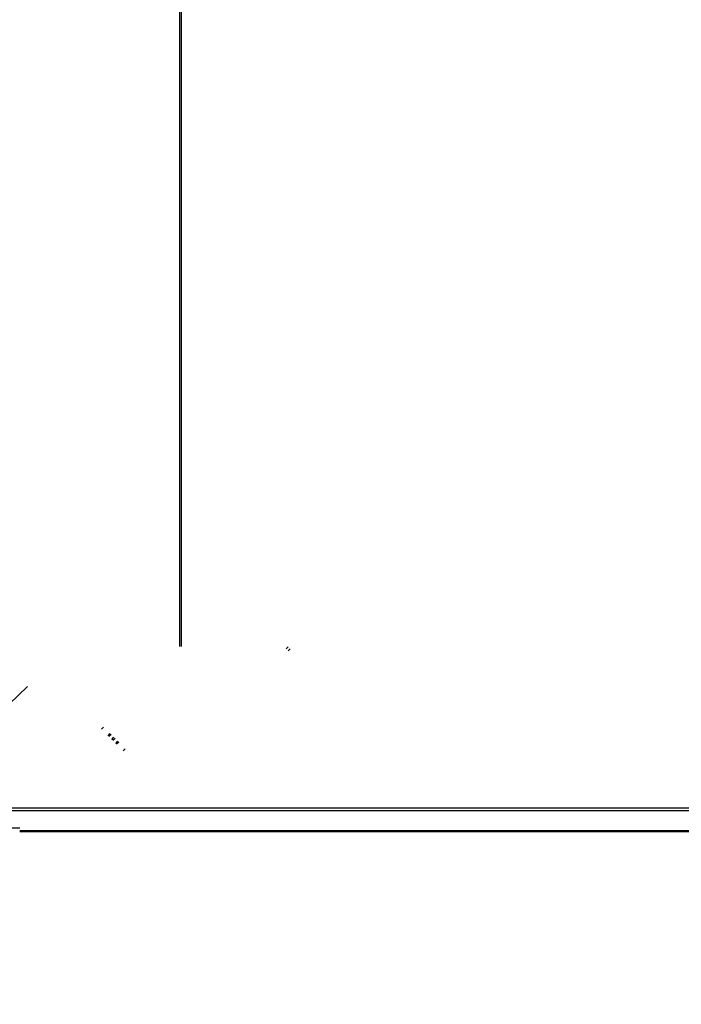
# Model space of a CAD drawing. Header units: millimetres. Extents: x -1690 to 192, y -898 to 54.
# Tile 72 of 256: x -1526 to -1220, y -887 to -432. Entities that reach past the tile are written whole.
import ezdxf

# ---------------------------------------------------------------- set-up
doc = ezdxf.new("R2010")
doc.units = ezdxf.units.MM
doc.header["$MEASUREMENT"] = 0
doc.layers.add('OVIDIO 186x93x72h', color=7, linetype='Continuous')

msp = doc.modelspace()

# ---------------------------------------------------------------- linework, layer by layer
at = {"layer": 'OVIDIO 186x93x72h'}
for points in [[(-1451.62, -721.5), (-1451.62, -388.07)], [(-1450.89, -721.5), (-1450.89, -388.07)], [(-1401.43, -721.65), (-1402.34, -722.56)], [(-1401.51, -723.39), (-1400.6, -722.48)], [(-1486.85, -758.73), (-1487.81, -759.69)], [(-1484.81, -762.7), (-1483.85, -761.74)], [(-1483.41, -762.11), (-1484.37, -763.07)], [(-1483.03, -764.41), (-1482.07, -763.45)], [(-1481.55, -763.97), (-1482.52, -764.93)], [(-1481.17, -766.27), (-1480.21, -765.31)], [(-1479.86, -765.72), (-1480.83, -766.68)], [(-1477.82, -769.69), (-1476.86, -768.73)], [(-1588.01, -795.99), (-749.11, -795.99)], [(-1588.01, -797.33), (-749.11, -797.33)], [(-1588.94, -805.3), (-1525.69, -805.3)], [(-749.11, -806.68), (-1525.69, -806.68)], [(-749.11, -807.16), (-1525.69, -807.16)]]:
    msp.add_lwpolyline(points, dxfattribs=at)
at = {"layer": 'OVIDIO 186x93x72h', "extrusion": (1, 0, 0)}
for points in [[(-711.52, 667.36), (-711.52, 665.96)], [(-714.03, 665.96), (-714.03, 667.36)], [(-805.97, 679.61), (-804.63, 678.94)], [(-804.63, 678.94), (-805.53, 677.15)], [(-805.53, 677.15), (-804.63, 678.94)], [(-804.63, 678.94), (-805.97, 679.61)], [(-805.08, 678.04), (-806.42, 678.72)], [(-805.3, 679.27), (-806.2, 677.49)], [(-806.87, 677.82), (-805.53, 677.15)], [(-805.53, 677.15), (-805.55, 677.11), (-805.57, 677.07), (-805.59, 677.03), (-805.61, 676.99), (-805.64, 676.95), (-805.66, 676.92), (-805.69, 676.88), (-805.72, 676.84), (-805.75, 676.8), (-805.78, 676.76), (-805.81, 676.73), (-805.84, 676.69), (-805.88, 676.66), (-805.91, 676.62), (-805.94, 676.59), (-805.98, 676.55), (-806.02, 676.52), (-806.06, 676.49), (-806.1, 676.46), (-806.14, 676.43), (-806.18, 676.4), (-806.22, 676.37), (-806.26, 676.34), (-806.31, 676.32), (-806.35, 676.29), (-806.4, 676.27), (-806.44, 676.24), (-806.49, 676.22), (-806.54, 676.2), (-806.59, 676.18), (-806.63, 676.16), (-806.68, 676.15), (-806.73, 676.13), (-806.78, 676.12), (-806.83, 676.1), (-806.88, 676.09), (-806.93, 676.08), (-806.98, 676.07), (-807.03, 676.06), (-807.09, 676.06), (-807.14, 676.05), (-807.19, 676.05), (-807.24, 676.05), (-807.29, 676.04), (-807.34, 676.04), (-807.39, 676.05), (-807.44, 676.05), (-807.49, 676.05), (-807.54, 676.06), (-807.59, 676.06), (-807.64, 676.07), (-807.68, 676.08), (-807.73, 676.09), (-807.78, 676.1), (-807.82, 676.11), (-807.87, 676.12), (-807.91, 676.14), (-807.96, 676.15), (-808, 676.17), (-808.05, 676.18), (-808.09, 676.2), (-808.13, 676.22), (-808.17, 676.24), (-808.21, 676.26)], [(-805.53, 677.15), (-806.87, 677.82)], [(-808.21, 676.26), (-808.17, 676.24), (-808.13, 676.22), (-808.09, 676.2), (-808.05, 676.18), (-808, 676.17), (-807.96, 676.15), (-807.91, 676.14), (-807.87, 676.12), (-807.82, 676.11), (-807.78, 676.1), (-807.73, 676.09), (-807.68, 676.08), (-807.64, 676.07), (-807.59, 676.06), (-807.54, 676.06), (-807.49, 676.05), (-807.44, 676.05), (-807.39, 676.05), (-807.34, 676.04), (-807.29, 676.04), (-807.24, 676.05), (-807.19, 676.05), (-807.14, 676.05), (-807.09, 676.06), (-807.03, 676.06), (-806.98, 676.07), (-806.93, 676.08), (-806.88, 676.09), (-806.83, 676.1), (-806.78, 676.12), (-806.73, 676.13), (-806.68, 676.15), (-806.63, 676.16), (-806.59, 676.18), (-806.54, 676.2), (-806.49, 676.22), (-806.44, 676.24), (-806.4, 676.27), (-806.35, 676.29), (-806.31, 676.32), (-806.26, 676.34), (-806.22, 676.37), (-806.18, 676.4), (-806.14, 676.43), (-806.1, 676.46), (-806.06, 676.49), (-806.02, 676.52), (-805.98, 676.55), (-805.94, 676.59), (-805.91, 676.62), (-805.88, 676.66), (-805.84, 676.69), (-805.81, 676.73), (-805.78, 676.76), (-805.75, 676.8), (-805.72, 676.84), (-805.69, 676.88), (-805.66, 676.92), (-805.64, 676.95), (-805.61, 676.99), (-805.59, 677.03), (-805.57, 677.07), (-805.55, 677.11), (-805.53, 677.15)], [(-806.87, 677.82), (-805.97, 679.61)], [(-805.97, 679.61), (-806.87, 677.82)], [(-806.21, 676.38), (-807.76, 677.15)], [(-806.42, 677.6), (-807.2, 676.05)], [(-807.54, 677.6), (-807.53, 677.59), (-807.52, 677.59), (-807.51, 677.58), (-807.5, 677.58), (-807.49, 677.58), (-807.48, 677.57), (-807.47, 677.57), (-807.46, 677.57), (-807.45, 677.56), (-807.44, 677.56), (-807.43, 677.56), (-807.42, 677.56), (-807.41, 677.55), (-807.4, 677.55), (-807.39, 677.55), (-807.38, 677.55), (-807.37, 677.55), (-807.37, 677.55), (-807.36, 677.55), (-807.35, 677.55), (-807.34, 677.54), (-807.33, 677.54), (-807.32, 677.54), (-807.31, 677.54), (-807.3, 677.54), (-807.29, 677.55), (-807.28, 677.55), (-807.27, 677.55), (-807.26, 677.55), (-807.25, 677.55), (-807.24, 677.55), (-807.23, 677.55), (-807.22, 677.55), (-807.21, 677.55), (-807.2, 677.56), (-807.19, 677.56), (-807.18, 677.56), (-807.17, 677.56), (-807.17, 677.57), (-807.16, 677.57), (-807.15, 677.57), (-807.14, 677.58), (-807.13, 677.58), (-807.12, 677.58), (-807.11, 677.59), (-807.1, 677.59), (-807.09, 677.6), (-807.08, 677.6), (-807.07, 677.61), (-807.06, 677.61), (-807.06, 677.62), (-807.05, 677.62), (-807.04, 677.63), (-807.03, 677.63), (-807.02, 677.64), (-807.01, 677.65), (-807.01, 677.65), (-807, 677.66), (-806.99, 677.66), (-806.98, 677.67), (-806.98, 677.68), (-806.97, 677.68), (-806.96, 677.69), (-806.96, 677.7), (-806.95, 677.7), (-806.94, 677.71), (-806.94, 677.72), (-806.93, 677.73), (-806.92, 677.73), (-806.92, 677.74), (-806.91, 677.75), (-806.91, 677.76), (-806.9, 677.76), (-806.9, 677.77), (-806.89, 677.78), (-806.89, 677.79), (-806.88, 677.8), (-806.88, 677.8), (-806.87, 677.81), (-806.87, 677.82)], [(-806.87, 677.82), (-806.87, 677.81), (-806.88, 677.8), (-806.88, 677.8), (-806.89, 677.79), (-806.89, 677.78), (-806.9, 677.77), (-806.9, 677.76), (-806.91, 677.76), (-806.91, 677.75), (-806.92, 677.74), (-806.92, 677.73), (-806.93, 677.73), (-806.94, 677.72), (-806.94, 677.71), (-806.95, 677.7), (-806.96, 677.7), (-806.96, 677.69), (-806.97, 677.68), (-806.98, 677.68), (-806.98, 677.67), (-806.99, 677.66), (-807, 677.66), (-807.01, 677.65), (-807.01, 677.65), (-807.02, 677.64), (-807.03, 677.63), (-807.04, 677.63), (-807.05, 677.62), (-807.06, 677.62), (-807.06, 677.61), (-807.07, 677.61), (-807.08, 677.6), (-807.09, 677.6), (-807.1, 677.59), (-807.11, 677.59), (-807.12, 677.58), (-807.13, 677.58), (-807.14, 677.58), (-807.15, 677.57), (-807.16, 677.57), (-807.17, 677.57), (-807.17, 677.56), (-807.18, 677.56), (-807.19, 677.56), (-807.2, 677.56), (-807.21, 677.55), (-807.22, 677.55), (-807.23, 677.55), (-807.24, 677.55), (-807.25, 677.55), (-807.26, 677.55), (-807.27, 677.55), (-807.28, 677.55), (-807.29, 677.55), (-807.3, 677.54), (-807.31, 677.54), (-807.32, 677.54), (-807.33, 677.54), (-807.34, 677.54), (-807.35, 677.55), (-807.36, 677.55), (-807.37, 677.55), (-807.37, 677.55), (-807.38, 677.55), (-807.39, 677.55), (-807.4, 677.55), (-807.41, 677.55), (-807.42, 677.56), (-807.43, 677.56), (-807.44, 677.56), (-807.45, 677.56), (-807.46, 677.57), (-807.47, 677.57), (-807.48, 677.57), (-807.49, 677.58), (-807.5, 677.58), (-807.51, 677.58), (-807.52, 677.59), (-807.53, 677.59), (-807.54, 677.6)], [(-808.21, 676.26), (-807.54, 677.6)], [(-811.21, 679.43), (-807.54, 677.6)], [(-807.54, 677.6), (-808.21, 676.26)], [(-807.54, 677.6), (-811.21, 679.43)], [(-807.87, 676.93), (-811.54, 678.76)], [(-808.21, 676.26), (-811.88, 678.09)], [(-811.88, 678.09), (-808.21, 676.26)], [(-810.04, 677.17), (-809.37, 678.51)], [(-811.88, 678.09), (-811.21, 679.43)], [(-811.21, 679.43), (-811.88, 678.09)]]:
    msp.add_lwpolyline(points, dxfattribs=at)
at = {"layer": 'OVIDIO 186x93x72h', "extrusion": (0, 1, 0)}
for points in [[(688.73, 658.03), (1449.68, 658.03)], [(688.73, 659.2), (1449.68, 659.2)], [(749.11, 717.37), (1552.27, 717.37)], [(749.11, 715.87), (1552.27, 715.87)], [(1552.27, 717.37), (749.11, 717.37)], [(1552.27, 716.62), (749.11, 716.62)], [(1552.27, 715.87), (749.11, 715.87)], [(1566.68, 717.37), (749.11, 717.37)], [(1566.68, 715.87), (749.11, 715.87)], [(1577.44, 715.29), (749.11, 715.29)], [(749.11, 715.29), (1577.44, 715.29)], [(1576.04, 717.37), (749.11, 717.37)], [(1576.04, 715.87), (749.11, 715.87)], [(749.11, 717.37), (1576.04, 717.37)], [(749.11, 715.87), (1576.04, 715.87)], [(749.11, 715.96), (1577.44, 715.96)], [(1577.44, 715.96), (749.11, 715.96)], [(1525.69, 678.94), (1588.94, 678.94)], [(1588.94, 678.94), (1525.69, 678.94)], [(1525.69, 677.15), (749.11, 677.15)], [(749.11, 677.15), (1525.69, 677.15)], [(1588.94, 679.61), (1525.69, 679.61)], [(1525.69, 679.61), (1588.94, 679.61)], [(1525.69, 677.82), (749.11, 677.82)], [(749.11, 677.82), (1525.69, 677.82)], [(749.11, 677.6), (1525.69, 677.6)], [(1525.69, 677.6), (749.11, 677.6)], [(1525.69, 676.26), (749.11, 676.26)], [(749.11, 676.26), (1525.69, 676.26)], [(749.11, 697.01), (1591.14, 697.01)], [(749.11, 695.67), (1591.14, 695.67)], [(749.11, 718.87), (1663.79, 718.87)], [(1663.79, 717.37), (749.11, 717.37)], [(749.11, 717.37), (1663.79, 717.37)], [(1663.79, 718.87), (749.11, 718.87)], [(1663.79, 716.99), (749.11, 716.99)], [(1663.79, 717.33), (749.11, 717.33)], [(749.11, 715.08), (1663.41, 715.08)], [(1663.41, 715.08), (749.11, 715.08)]]:
    msp.add_lwpolyline(points, dxfattribs=at)
at = {"layer": 'OVIDIO 186x93x72h', "extrusion": (0.881274, -0.265352, 0.39108)}
msp.add_lwpolyline([(-1180.01, 1047.12), (-1221.88, 1101.5)], dxfattribs=at)
at = {"layer": 'OVIDIO 186x93x72h', "extrusion": (-0.265352, 0.881274, 0.39108)}
msp.add_lwpolyline([(1712.63, 744.21), (1670.76, 689.83)], dxfattribs=at)
at = {"layer": 'OVIDIO 186x93x72h', "extrusion": (0.202852, 0.108979, 0.973126)}
for points in [[(6.85, 1998.6), (6.85, 1837.95)], [(6.85, 1837.95), (6.85, 1998.6)]]:
    msp.add_lwpolyline(points, dxfattribs=at)
at = {"layer": 'OVIDIO 186x93x72h', "extrusion": (-7.53877e-07, 1, 0)}
for points in [[(749.11, 716.43), (1663.41, 716.43)], [(1663.41, 716.43), (749.11, 716.43)]]:
    msp.add_lwpolyline(points, dxfattribs=at)

doc.saveas('drawing.dxf')
